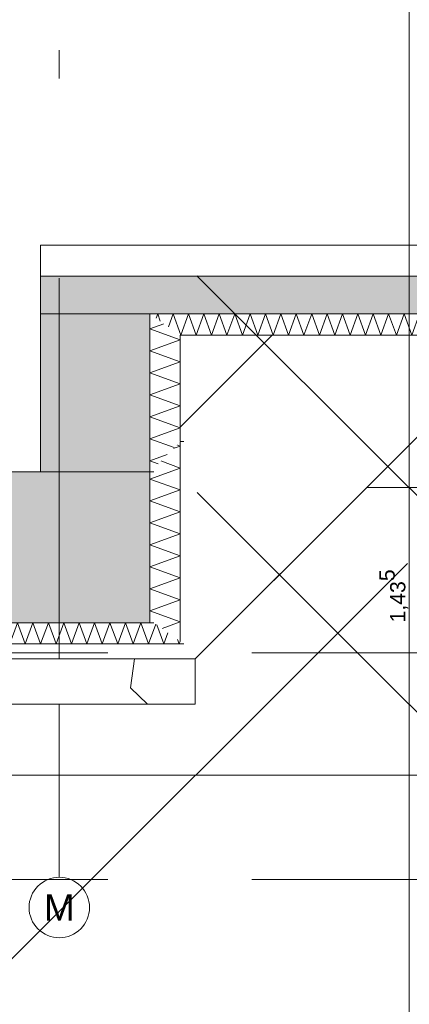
# Model space of a CAD drawing. Header units: metres. Extents: x -3716 to 31, y -1854 to 706.
# Tile 46 of 207: x -1554 to -1521, y -284 to -203. Entities that reach past the tile are written whole.
import ezdxf

# ---------------------------------------------------------------- set-up
doc = ezdxf.new("R2010")
doc.units = ezdxf.units.M
doc.header["$LTSCALE"] = 1.25
doc.header["$PDMODE"] = 1
doc.header["$PDSIZE"] = -2
doc.linetypes.add('ISO-02 Strichlinie', pattern=[3.81, 3.048, -0.762])
doc.linetypes.add('Linienart-53', pattern=[5.291531, 3.175, -1.058062, 0.352704, -0.705764])
doc.layers.get('0').update_dxf_attribs({"lineweight": 25})
for name, color, linetype, lineweight, true_color in [('00 -Bauelemente -Dämmung innen', 7, 'Continuous', 9, 0xff7fe6), ('30 -35 Decken- 0 Decken', 7, 'Continuous', 35, 0x00ee00), ('70 -72 Beschriftung- 1 Beschriftung allgemein', 7, 'Continuous', 9, 0xff6633), ('70 -76 Bemaßung- 2 Allgemein', 7, 'Continuous', 5, 0x6666cc)]:
    doc.layers.add(name, color=color, linetype=linetype, lineweight=lineweight, true_color=true_color)
doc.layers.add('70 -71 Achsen- 1 Gebäudeachsen', color=7, linetype='Linienart-53', lineweight=18)
doc.layers.add('Keine', color=7, linetype='Continuous', lineweight=9)
doc.styles.add('Arial', font='arial.ttf')
doc.dimstyles.new('SIA_DIN1356', dxfattribs={"dimtxt": 1.258608, "dimasz": 2.80603, "dimexe": 2.5, "dimexo": 3.75, "dimgap": 0.625, "dimtad": 1, "dimdec": 3, "dimtxsty": 'Arial', "dimblk": 'VW_SLASH-1', "dimblk1": 'VW_SLASH-1', "dimblk2": 'VW_SLASH-1', "dimcen": 0, "dimdle": 2.5, "dimadec": 3, "dimazin": 0, "dimtfac": 1, "dimtdec": 3, "dimtix": 1, "dimtmove": 0, "dimatfit": 0, "dimldrblk": 'VW_FILLEDARROW-1', "dimfxl": 1, "dimfrac": 2, "dimtolj": 1, "dimarcsym": 0})

# ---------------------------------------------------------------- blocks, each defined once
blk = doc.blocks.new('Gruppe-918')
at = {"color": 255, "linetype": 'Continuous', "lineweight": 5}
blk.add_wipeout([(-98.621, 33.9312), (-98.621, 35.2712), (-98.821, 35.0712), (-98.821, 34.0712)], dxfattribs=at).dxf.layer = '00 -Bauelemente -Dämmung innen'
blk = doc.blocks.new('Gruppe-919')
at = {"layer": '00 -Bauelemente -Dämmung innen', "color": 7, "transparency": 33554687, "flags": 128}
for points in [[(-98.6428, 35.2494), (-98.621, 35.2415), (-98.6677, 35.2245)], [(-98.6428, 35.2494), (-98.621, 35.2415), (-98.6677, 35.2245)], [(-98.7578, 34.027), (-98.621, 34.0768), (-98.821, 34.1496), (-98.621, 34.2224), (-98.821, 34.2952), (-98.621, 34.368), (-98.821, 34.4407), (-98.621, 34.5135), (-98.821, 34.5863), (-98.621, 34.6591), (-98.821, 34.7319), (-98.621, 34.8047), (-98.821, 34.8775), (-98.621, 34.9503), (-98.821, 35.0231), (-98.621, 35.0959), (-98.7495, 35.1427)]]:
    blk.add_lwpolyline(points, dxfattribs=at)
blk = doc.blocks.new('Gruppe-920')
at = {"layer": '00 -Bauelemente -Dämmung innen', "color": 7, "linetype": 'Continuous', "lineweight": 9, "transparency": 33554687}
blk.add_line((-98.821, 35.0712), (-98.821, 34.0712), dxfattribs=at)
blk = doc.blocks.new('Gruppe-921')
at = {"layer": '00 -Bauelemente -Dämmung innen', "color": 7, "linetype": 'Continuous', "lineweight": 9, "transparency": 33554687}
blk.add_line((-98.621, 33.9312), (-98.621, 35.2712), dxfattribs=at)
blk = doc.blocks.new('Gruppe-922')
at = {"layer": '00 -Bauelemente -Dämmung innen', "color": 7, "transparency": 33554687}
for name in ['Gruppe-921', 'Gruppe-920']:
    blk.add_blockref(name, (0, 0), dxfattribs=at)
blk = doc.blocks.new('Gruppe-923')
at = {"layer": '00 -Bauelemente -Dämmung innen', "color": 7}
blk.add_blockref('Gruppe-918', (0, 0), dxfattribs=at)
at = {"layer": '00 -Bauelemente -Dämmung innen', "color": 7, "transparency": 33554687}
for name in ['Gruppe-922', 'Gruppe-919']:
    blk.add_blockref(name, (0, 0), dxfattribs=at)
blk = doc.blocks.new('Gruppe-924')
at = {"layer": '00 -Bauelemente -Dämmung innen', "color": 7, "transparency": 33554687}
blk.add_blockref('Gruppe-923', (0, 0), dxfattribs=at)
at = {"layer": '00 -Bauelemente -Dämmung innen', "color": 0, "flags": 1}
for tag in ['IFC_UUID', 'instanceID', 'prm0_name', 'prm0_type', 'prm0_value', 'prm1_name', 'prm1_type', 'prm1_value', 'prm2_name', 'prm2_type', 'prm2_value', 'prm3_name', 'prm3_type', 'prm3_value', 'prm4_name', 'prm4_type', 'prm4_value', 'prm5_name', 'prm5_type', 'prm5_value', 'prm6_name', 'prm6_type', 'prm6_value']:
    blk.add_attdef(tag, (-98.821, 33.9312), '', height=0.00018, dxfattribs=at)
blk = doc.blocks.new('Gruppe-925')
at = {"layer": '00 -Bauelemente -Dämmung innen', "color": 7, "linetype": 'Continuous', "lineweight": 9, "transparency": 33554687}
blk.add_line((-98.596, 35.2712), (-98.621, 35.2712), dxfattribs=at)
blk = doc.blocks.new('Gruppe-926')
at = {"layer": '00 -Bauelemente -Dämmung innen', "color": 7, "linetype": 'Continuous', "lineweight": 9, "transparency": 33554687}
blk.add_line((-98.821, 35.0712), (-98.796, 35.0712), dxfattribs=at)
blk = doc.blocks.new('Gruppe-927')
at = {"layer": '00 -Bauelemente -Dämmung innen', "color": 7, "transparency": 33554687}
for name in ['Gruppe-925', 'Gruppe-926']:
    blk.add_blockref(name, (0, 0), dxfattribs=at)
blk = doc.blocks.new('Gruppe-928')
at = {"layer": '00 -Bauelemente -Dämmung innen', "color": 7, "transparency": 33554687}
blk.add_blockref('Gruppe-927', (0, 0), dxfattribs=at)
blk = doc.blocks.new('Gruppe-929')
at = {"layer": '00 -Bauelemente -Dämmung innen', "color": 7, "transparency": 33554687}
blk.add_blockref('Gruppe-928', (0, 0), dxfattribs=at)
at = {"layer": '00 -Bauelemente -Dämmung innen', "color": 0, "flags": 1}
for tag in ['IFC_UUID', 'instanceID', 'prm0_name', 'prm0_type', 'prm0_value', 'prm1_name', 'prm1_type', 'prm1_value', 'prm2_name', 'prm2_type', 'prm2_value', 'prm3_name', 'prm3_type', 'prm3_value', 'prm4_name', 'prm4_type', 'prm4_value', 'prm5_name', 'prm5_type', 'prm5_value', 'prm6_name', 'prm6_type', 'prm6_value']:
    blk.add_attdef(tag, (-98.821, 35.0712), '', height=0.00018, dxfattribs=at)
blk = doc.blocks.new('Gruppe-930')
at = {"color": 255, "linetype": 'Continuous', "lineweight": 5}
blk.add_wipeout([(-98.621, 35.2712), (-98.621, 35.9762), (-98.821, 36.1162), (-98.821, 35.0712)], dxfattribs=at).dxf.layer = '00 -Bauelemente -Dämmung innen'
blk = doc.blocks.new('Gruppe-931')
at = {"layer": '00 -Bauelemente -Dämmung innen', "color": 7, "transparency": 33554687, "flags": 128}
for points in [[(-98.7283, 36.0513), (-98.821, 36.0175), (-98.621, 35.9447), (-98.821, 35.8719), (-98.621, 35.7991), (-98.821, 35.7263), (-98.621, 35.6535), (-98.821, 35.5807), (-98.621, 35.508), (-98.821, 35.4352), (-98.621, 35.3624), (-98.821, 35.2896), (-98.6609, 35.2313)], [(-98.7676, 35.1246), (-98.821, 35.144), (-98.7065, 35.1856)]]:
    blk.add_lwpolyline(points, dxfattribs=at)
blk = doc.blocks.new('Gruppe-932')
at = {"layer": '00 -Bauelemente -Dämmung innen', "color": 7, "linetype": 'Continuous', "lineweight": 9, "transparency": 33554687}
blk.add_line((-98.821, 36.1162), (-98.821, 35.0712), dxfattribs=at)
blk = doc.blocks.new('Gruppe-933')
at = {"layer": '00 -Bauelemente -Dämmung innen', "color": 7, "linetype": 'Continuous', "lineweight": 9, "transparency": 33554687}
blk.add_line((-98.621, 35.2712), (-98.621, 35.9762), dxfattribs=at)
blk = doc.blocks.new('Gruppe-934')
at = {"layer": '00 -Bauelemente -Dämmung innen', "color": 7, "transparency": 33554687}
for name in ['Gruppe-932', 'Gruppe-933']:
    blk.add_blockref(name, (0, 0), dxfattribs=at)
blk = doc.blocks.new('Gruppe-935')
at = {"layer": '00 -Bauelemente -Dämmung innen', "color": 7}
blk.add_blockref('Gruppe-930', (0, 0), dxfattribs=at)
at = {"layer": '00 -Bauelemente -Dämmung innen', "color": 7, "transparency": 33554687}
for name in ['Gruppe-934', 'Gruppe-931']:
    blk.add_blockref(name, (0, 0), dxfattribs=at)
blk = doc.blocks.new('Gruppe-936')
at = {"layer": '00 -Bauelemente -Dämmung innen', "color": 7, "transparency": 33554687}
blk.add_blockref('Gruppe-935', (0, 0), dxfattribs=at)
at = {"layer": '00 -Bauelemente -Dämmung innen', "color": 0, "flags": 1}
for tag in ['IFC_UUID', 'instanceID', 'prm0_name', 'prm0_type', 'prm0_value', 'prm1_name', 'prm1_type', 'prm1_value', 'prm2_name', 'prm2_type', 'prm2_value', 'prm3_name', 'prm3_type', 'prm3_value', 'prm4_name', 'prm4_type', 'prm4_value', 'prm5_name', 'prm5_type', 'prm5_value', 'prm6_name', 'prm6_type', 'prm6_value']:
    blk.add_attdef(tag, (-98.821, 35.0712), '', height=0.00018, dxfattribs=at)
blk = doc.blocks.new('Gruppe-937')
at = {"color": 255, "linetype": 'Continuous', "lineweight": 5}
blk.add_wipeout([(-102.296, 33.9312), (-98.596, 33.9312), (-98.796, 34.0712), (-102.096, 34.0712)], dxfattribs=at).dxf.layer = '00 -Bauelemente -Dämmung innen'
blk = doc.blocks.new('Gruppe-938')
at = {"layer": '00 -Bauelemente -Dämmung innen', "color": 7, "transparency": 33554687, "flags": 128}
for points in [[(-102.1336, 34.0449), (-102.0922, 33.9312), (-102.0412, 34.0712), (-101.9903, 33.9312), (-101.9393, 34.0712), (-101.8884, 33.9312), (-101.8374, 34.0712), (-101.7864, 33.9312), (-101.7355, 34.0712), (-101.6845, 33.9312), (-101.6336, 34.0712), (-101.5826, 33.9312), (-101.5317, 34.0712), (-101.4807, 33.9312), (-101.4298, 34.0712), (-101.3788, 33.9312), (-101.3278, 34.0712), (-101.2769, 33.9312), (-101.2259, 34.0712), (-101.175, 33.9312), (-101.124, 34.0712), (-101.0731, 33.9312), (-101.0221, 34.0712), (-100.9711, 33.9312), (-100.9202, 34.0712), (-100.8692, 33.9312), (-100.8183, 34.0712), (-100.7673, 33.9312), (-100.7164, 34.0712), (-100.6654, 33.9312), (-100.6145, 34.0712), (-100.5635, 33.9312), (-100.5125, 34.0712), (-100.4616, 33.9312), (-100.4106, 34.0712), (-100.3597, 33.9312), (-100.3087, 34.0712), (-100.2578, 33.9312), (-100.2068, 34.0712), (-100.1559, 33.9312), (-100.1049, 34.0712), (-100.0539, 33.9312), (-100.003, 34.0712), (-99.952, 33.9312), (-99.9011, 34.0712), (-99.8501, 33.9312), (-99.7992, 34.0712), (-99.7482, 33.9312), (-99.6973, 34.0712), (-99.6463, 33.9312), (-99.5953, 34.0712), (-99.5444, 33.9312), (-99.4934, 34.0712), (-99.4425, 33.9312), (-99.3915, 34.0712), (-99.3406, 33.9312), (-99.2896, 34.0712), (-99.2386, 33.9312), (-99.1877, 34.0712), (-99.1367, 33.9312), (-99.0858, 34.0712), (-99.0348, 33.9312), (-98.9839, 34.0712), (-98.9329, 33.9312), (-98.882, 34.0712), (-98.831, 33.9312), (-98.7833, 34.0623)], [(-98.7021, 34.0054), (-98.7291, 33.9312), (-98.7746, 34.0562)], [(-98.7021, 34.0054), (-98.7291, 33.9312), (-98.7746, 34.0562)], [(-102.1592, 34.0269), (-102.1941, 33.9312), (-102.2148, 33.988)], [(-98.6208, 33.9486), (-98.6272, 33.9312), (-98.6378, 33.9605)], [(-98.6208, 33.9486), (-98.6272, 33.9312), (-98.6378, 33.9605)]]:
    blk.add_lwpolyline(points, dxfattribs=at)
blk = doc.blocks.new('Gruppe-939')
at = {"layer": '00 -Bauelemente -Dämmung innen', "color": 7, "linetype": 'Continuous', "lineweight": 9, "transparency": 33554687}
blk.add_line((-98.796, 34.0712), (-102.096, 34.0712), dxfattribs=at)
blk = doc.blocks.new('Gruppe-940')
at = {"layer": '00 -Bauelemente -Dämmung innen', "color": 7, "linetype": 'Continuous', "lineweight": 9, "transparency": 33554687}
blk.add_line((-102.296, 33.9312), (-98.596, 33.9312), dxfattribs=at)
blk = doc.blocks.new('Gruppe-941')
at = {"layer": '00 -Bauelemente -Dämmung innen', "color": 7, "transparency": 33554687}
for name in ['Gruppe-939', 'Gruppe-940']:
    blk.add_blockref(name, (0, 0), dxfattribs=at)
blk = doc.blocks.new('Gruppe-942')
at = {"layer": '00 -Bauelemente -Dämmung innen', "color": 7}
blk.add_blockref('Gruppe-937', (0, 0), dxfattribs=at)
at = {"layer": '00 -Bauelemente -Dämmung innen', "color": 7, "transparency": 33554687}
for name in ['Gruppe-941', 'Gruppe-938']:
    blk.add_blockref(name, (0, 0), dxfattribs=at)
blk = doc.blocks.new('Gruppe-943')
at = {"layer": '00 -Bauelemente -Dämmung innen', "color": 7, "transparency": 33554687}
blk.add_blockref('Gruppe-942', (0, 0), dxfattribs=at)
at = {"layer": '00 -Bauelemente -Dämmung innen', "color": 0, "flags": 1}
for tag in ['IFC_UUID', 'instanceID', 'prm0_name', 'prm0_type', 'prm0_value', 'prm1_name', 'prm1_type', 'prm1_value', 'prm2_name', 'prm2_type', 'prm2_value', 'prm3_name', 'prm3_type', 'prm3_value', 'prm4_name', 'prm4_type', 'prm4_value', 'prm5_name', 'prm5_type', 'prm5_value', 'prm6_name', 'prm6_type', 'prm6_value']:
    blk.add_attdef(tag, (-102.296, 33.9312), '', height=0.00018, dxfattribs=at)
blk = doc.blocks.new('Gruppe-944')
at = {"color": 255, "linetype": 'Continuous', "lineweight": 5}
blk.add_wipeout([(-98.621, 35.9762), (-94.921, 35.9762), (-94.921, 36.1162), (-98.821, 36.1162)], dxfattribs=at).dxf.layer = '00 -Bauelemente -Dämmung innen'
blk = doc.blocks.new('Gruppe-945')
at = {"layer": '00 -Bauelemente -Dämmung innen', "color": 7, "transparency": 33554687, "flags": 128}
for points in [[(-98.7804, 36.0878), (-98.77, 36.1162), (-98.7526, 36.0683)], [(-94.921, 36.0514), (-94.9484, 35.9762), (-94.9993, 36.1162), (-95.0503, 35.9762), (-95.1012, 36.1162), (-95.1522, 35.9762), (-95.2031, 36.1162), (-95.2541, 35.9762), (-95.305, 36.1162), (-95.356, 35.9762), (-95.407, 36.1162), (-95.4579, 35.9762), (-95.5089, 36.1162), (-95.5598, 35.9762), (-95.6108, 36.1162), (-95.6617, 35.9762), (-95.7127, 36.1162), (-95.7636, 35.9762), (-95.8146, 36.1162), (-95.8656, 35.9762), (-95.9165, 36.1162), (-95.9675, 35.9762), (-96.0184, 36.1162), (-96.0694, 35.9762), (-96.1203, 36.1162), (-96.1713, 35.9762), (-96.2223, 36.1162), (-96.2732, 35.9762), (-96.3242, 36.1162), (-96.3751, 35.9762), (-96.4261, 36.1162), (-96.477, 35.9762), (-96.528, 36.1162), (-96.5789, 35.9762), (-96.6299, 36.1162), (-96.6809, 35.9762), (-96.7318, 36.1162), (-96.7828, 35.9762), (-96.8337, 36.1162), (-96.8847, 35.9762), (-96.9356, 36.1162), (-96.9866, 35.9762), (-97.0375, 36.1162), (-97.0885, 35.9762), (-97.1395, 36.1162), (-97.1904, 35.9762), (-97.2414, 36.1162), (-97.2923, 35.9762), (-97.3433, 36.1162), (-97.3942, 35.9762), (-97.4452, 36.1162), (-97.4961, 35.9762), (-97.5471, 36.1162), (-97.5981, 35.9762), (-97.649, 36.1162), (-97.7, 35.9762), (-97.7509, 36.1162), (-97.8019, 35.9762), (-97.8528, 36.1162), (-97.9038, 35.9762), (-97.9548, 36.1162), (-98.0057, 35.9762), (-98.0567, 36.1162), (-98.1076, 35.9762), (-98.1586, 36.1162), (-98.2095, 35.9762), (-98.2605, 36.1162), (-98.3114, 35.9762), (-98.3624, 36.1162), (-98.4134, 35.9762), (-98.4643, 36.1162), (-98.5153, 35.9762), (-98.5662, 36.1162), (-98.6172, 35.9762), (-98.6681, 36.1162), (-98.6992, 36.0309)]]:
    blk.add_lwpolyline(points, dxfattribs=at)
blk = doc.blocks.new('Gruppe-946')
at = {"layer": '00 -Bauelemente -Dämmung innen', "color": 7, "linetype": 'Continuous', "lineweight": 9, "transparency": 33554687}
blk.add_line((-94.921, 36.1162), (-98.821, 36.1162), dxfattribs=at)
blk = doc.blocks.new('Gruppe-947')
at = {"layer": '00 -Bauelemente -Dämmung innen', "color": 7, "linetype": 'Continuous', "lineweight": 9, "transparency": 33554687}
blk.add_line((-98.621, 35.9762), (-94.921, 35.9762), dxfattribs=at)
blk = doc.blocks.new('Gruppe-948')
at = {"layer": '00 -Bauelemente -Dämmung innen', "color": 7, "transparency": 33554687}
for name in ['Gruppe-946', 'Gruppe-947']:
    blk.add_blockref(name, (0, 0), dxfattribs=at)
blk = doc.blocks.new('Gruppe-949')
at = {"layer": '00 -Bauelemente -Dämmung innen', "color": 7}
blk.add_blockref('Gruppe-944', (0, 0), dxfattribs=at)
at = {"layer": '00 -Bauelemente -Dämmung innen', "color": 7, "transparency": 33554687}
for name in ['Gruppe-948', 'Gruppe-945']:
    blk.add_blockref(name, (0, 0), dxfattribs=at)
blk = doc.blocks.new('Gruppe-950')
at = {"layer": '00 -Bauelemente -Dämmung innen', "color": 7, "transparency": 33554687}
blk.add_blockref('Gruppe-949', (0, 0), dxfattribs=at)
at = {"layer": '00 -Bauelemente -Dämmung innen', "color": 0, "flags": 1}
for tag in ['IFC_UUID', 'instanceID', 'prm0_name', 'prm0_type', 'prm0_value', 'prm1_name', 'prm1_type', 'prm1_value', 'prm2_name', 'prm2_type', 'prm2_value', 'prm3_name', 'prm3_type', 'prm3_value', 'prm4_name', 'prm4_type', 'prm4_value', 'prm5_name', 'prm5_type', 'prm5_value', 'prm6_name', 'prm6_type', 'prm6_value']:
    blk.add_attdef(tag, (-98.821, 35.9762), '', height=0.00018, dxfattribs=at)
blk = doc.blocks.new('Gruppe-1101')
at = {"layer": '70 -71 Achsen- 1 Gebäudeachsen', "transparency": 33554687}
blk.add_line((-99.421, 32.3852), (-99.421, 37.8636), dxfattribs=at)
at = {"color": 255, "transparency": 33554687}
blk.add_wipeout([(-99.421, 31.9852), (-99.4406, 31.9862), (-99.46, 31.9891), (-99.4791, 31.9939), (-99.4975, 32.0005), (-99.5153, 32.0089), (-99.5321, 32.0189), (-99.5479, 32.0306), (-99.5624, 32.0438), (-99.5756, 32.0584), (-99.5873, 32.0741), (-99.5974, 32.091), (-99.6058, 32.1087), (-99.6124, 32.1272), (-99.6172, 32.1462), (-99.62, 32.1656), (-99.621, 32.1852), (-99.62, 32.2048), (-99.6172, 32.2243), (-99.6124, 32.2433), (-99.6058, 32.2618), (-99.5974, 32.2795), (-99.5873, 32.2964), (-99.5756, 32.3121), (-99.5624, 32.3267), (-99.5479, 32.3398), (-99.5321, 32.3515), (-99.5153, 32.3616), (-99.4975, 32.37), (-99.4791, 32.3766), (-99.46, 32.3814), (-99.4406, 32.3843), (-99.421, 32.3852), (-99.4014, 32.3843), (-99.382, 32.3814), (-99.3629, 32.3766), (-99.3445, 32.37), (-99.3267, 32.3616), (-99.3099, 32.3515), (-99.2941, 32.3398), (-99.2796, 32.3267), (-99.2664, 32.3121), (-99.2547, 32.2964), (-99.2446, 32.2795), (-99.2362, 32.2618), (-99.2296, 32.2433), (-99.2248, 32.2243), (-99.222, 32.2048), (-99.221, 32.1852), (-99.222, 32.1656), (-99.2248, 32.1462), (-99.2296, 32.1272), (-99.2362, 32.1087), (-99.2446, 32.091), (-99.2547, 32.0741), (-99.2664, 32.0584), (-99.2796, 32.0438), (-99.2941, 32.0306), (-99.3099, 32.0189), (-99.3267, 32.0089), (-99.3445, 32.0005), (-99.3629, 31.9939), (-99.382, 31.9891), (-99.4014, 31.9862)], dxfattribs=at).dxf.layer = 'Keine'
at = {"layer": 'Keine', "transparency": 33554687, "flags": 128}
blk.add_lwpolyline([(-99.421, 31.9852), (-99.4406, 31.9862), (-99.46, 31.9891), (-99.4791, 31.9939), (-99.4975, 32.0005), (-99.5153, 32.0089), (-99.5321, 32.0189), (-99.5479, 32.0306), (-99.5624, 32.0438), (-99.5756, 32.0584), (-99.5873, 32.0741), (-99.5974, 32.091), (-99.6058, 32.1087), (-99.6124, 32.1272), (-99.6172, 32.1462), (-99.62, 32.1656), (-99.621, 32.1852), (-99.62, 32.2048), (-99.6172, 32.2243), (-99.6124, 32.2433), (-99.6058, 32.2618), (-99.5974, 32.2795), (-99.5873, 32.2964), (-99.5756, 32.3121), (-99.5624, 32.3267), (-99.5479, 32.3398), (-99.5321, 32.3515), (-99.5153, 32.3616), (-99.4975, 32.37), (-99.4791, 32.3766), (-99.46, 32.3814), (-99.4406, 32.3843), (-99.421, 32.3852), (-99.4014, 32.3843), (-99.382, 32.3814), (-99.3629, 32.3766), (-99.3445, 32.37), (-99.3267, 32.3616), (-99.3099, 32.3515), (-99.2941, 32.3398), (-99.2796, 32.3267), (-99.2664, 32.3121), (-99.2547, 32.2964), (-99.2446, 32.2795), (-99.2362, 32.2618), (-99.2296, 32.2433), (-99.2248, 32.2243), (-99.222, 32.2048), (-99.221, 32.1852), (-99.222, 32.1656), (-99.2248, 32.1462), (-99.2296, 32.1272), (-99.2362, 32.1087), (-99.2446, 32.091), (-99.2547, 32.0741), (-99.2664, 32.0584), (-99.2796, 32.0438), (-99.2941, 32.0306), (-99.3099, 32.0189), (-99.3267, 32.0089), (-99.3445, 32.0005), (-99.3629, 31.9939), (-99.382, 31.9891), (-99.4014, 31.9862)], close=True, dxfattribs=at)
at = {"layer": 'Keine', "transparency": 33554687, "insert": (-99.421, 32.1852), "char_height": 0.1762, "attachment_point": 5, "line_spacing_factor": 0.970891, "style": 'Arial'}
blk.add_mtext('M', dxfattribs=at)
blk = doc.blocks.new('Gruppe-1105')
at = {"color": 255, "linetype": 'Continuous', "lineweight": 9}
for points in [[(-49.79599996, 36.57119107), (-99.54599996, 36.57119107), (-99.54599996, 36.36619107), (-49.79599996, 36.36619107)], [(-101.94599996, 35.27119107), (-102.29599996, 35.27119107), (-102.29599996, 33.93119107), (-98.62099996, 33.93119107), (-98.62099996, 35.27119107), (-98.62099996, 35.97619107), (-94.92099996, 35.97619107), (-94.92099996, 35.90619107), (-96.44599996, 35.90619107), (-98.52099996, 33.83119107), (-102.39599996, 33.83119107), (-104.47099996, 35.90619107), (-105.92099996, 35.90619107), (-105.92099996, 35.97619107), (-101.94599996, 35.97619107)]]:
    blk.add_wipeout(points, dxfattribs=at).dxf.layer = '30 -35 Decken- 0 Decken'
at = {"layer": '30 -35 Decken- 0 Decken', "linetype": 'Continuous', "lineweight": 9}
h = blk.add_hatch(dxfattribs=at)
h.set_pattern_fill('5_Beton unbewehrt', style=0, pattern_type=2)
h.set_pattern_definition([(-135, (0, 0), (0.883883, -0.883883), [2.12132, -1.414214])])
h.paths.add_polyline_path([(-101.94599996, 35.27119107), (-102.29599996, 35.27119107), (-102.29599996, 33.93119107), (-98.62099996, 33.93119107), (-98.62099996, 35.27119107), (-98.62099996, 35.97619107), (-94.92099996, 35.97619107), (-94.92099996, 35.90619107), (-96.44599996, 35.90619107), (-98.52099996, 33.83119107), (-102.39599996, 33.83119107), (-104.47099996, 35.90619107), (-105.92099996, 35.90619107), (-105.92099996, 35.97619107), (-101.94599996, 35.97619107)])
at = {"layer": '30 -35 Decken- 0 Decken', "color": 7, "linetype": 'Continuous', "lineweight": 9, "flags": 128}
for points in [[(-49.79599996, 36.57119107), (-99.54599996, 36.57119107), (-99.54599996, 36.36619107), (-49.79599996, 36.36619107)], [(-101.94599996, 35.27119107), (-102.29599996, 35.27119107), (-102.29599996, 33.93119107), (-98.62099996, 33.93119107), (-98.62099996, 35.27119107), (-98.62099996, 35.97619107), (-94.92099996, 35.97619107), (-94.92099996, 35.90619107), (-96.44599996, 35.90619107), (-98.52099996, 33.83119107), (-102.39599996, 33.83119107), (-104.47099996, 35.90619107), (-105.92099996, 35.90619107), (-105.92099996, 35.97619107), (-101.94599996, 35.97619107)]]:
    blk.add_lwpolyline(points, close=True, dxfattribs=at)
at = {"layer": '00 -Bauelemente -Dämmung innen', "color": 7}
blk.add_blockref('Gruppe-924', (0, 0), dxfattribs=at)
for name in ['Gruppe-929', 'Gruppe-943']:
    blk.add_blockref(name, (0, 0), dxfattribs=at)
blk.add_blockref('Gruppe-936', (0, 0), dxfattribs=at)
blk.add_blockref('Gruppe-950', (0, 0), dxfattribs=at)
at = {"color": 255, "linetype": 'Continuous', "lineweight": 9}
blk.add_wipeout([(-167.72099996, 35.36619107), (-167.72099996, 36.01619107), (-165.69599318, 36.01619107), (-165.69599318, 35.91619107), (-164.29599996, 35.91619107), (-164.29599996, 35.07119107), (-164.62599996, 35.07119107), (-164.62599996, 34.07119107), (-161.56599996, 34.07119107), (-161.56599996, 35.07119107), (-161.89599996, 35.07119107), (-161.89599996, 36.11619107), (-160.82099996, 36.11619107), (-160.82099996, 35.36619107), (-159.62099996, 35.36619107), (-159.62099996, 36.11619107), (-153.72099996, 36.11619107), (-153.72099996, 35.36619107), (-151.52099996, 35.36619107), (-151.52099996, 36.11619107), (-146.12099996, 36.11619107), (-146.12099996, 35.36619107), (-143.92099996, 35.36619107), (-143.92099996, 36.11619107), (-138.52099996, 36.11619107), (-138.52099996, 35.36619107), (-136.32099996, 35.36619107), (-136.32099996, 36.11619107), (-130.92099996, 36.11619107), (-130.92099996, 35.36619107), (-128.72099996, 35.36619107), (-128.72099996, 36.11619107), (-123.32099996, 36.11619107), (-123.32099996, 35.36619107), (-121.12099996, 35.36619107), (-121.12099996, 36.11619107), (-115.72099996, 36.11619107), (-115.72099996, 35.36619107), (-113.52099996, 35.36619107), (-113.52099996, 36.11619107), (-108.12099996, 36.11619107), (-108.12099996, 35.36619107), (-105.92099996, 35.36619107), (-105.92099996, 36.11619107), (-101.74599996, 36.11619107), (-101.74599996, 35.07119107), (-102.09599996, 35.07119107), (-102.09599996, 34.07119107), (-98.82099996, 34.07119107), (-98.82099996, 36.11619107), (-94.92099996, 36.11619107), (-94.92099996, 35.36619107), (-93.72099996, 35.36619107), (-93.72099996, 36.11619107), (-92.67099996, 36.11619107), (-92.67099996, 35.36619107), (-89.67099996, 35.36619107), (-89.67099996, 36.11619107), (-84.42099996, 36.11619107), (-84.42099996, 35.36619107), (-80.75599996, 35.36619107), (-80.75599996, 36.11619107), (-76.34599996, 36.11619107), (-76.34599996, 36.01619107), (-75.42099996, 36.01619107), (-75.42099996, 35.36619107), (-73.92099996, 35.36619107), (-73.92099996, 36.01619107), (-68.62099996, 36.01619107), (-68.62099996, 35.36619107), (-64.22099996, 35.36619107), (-64.22099996, 36.01619107), (-60.37099996, 36.01619107), (-60.37099996, 35.36619107), (-55.97099996, 35.36619107), (-55.97099996, 36.01619107), (-50.19599996, 36.01619107), (-50.19599996, 34.55619107), (-29.02099996, 34.55619107), (-29.02099996, 36.01619107), (-26.37099996, 36.01619107), (-26.37099996, 35.91619107), (-25.92099996, 35.91619107), (-25.92099996, 35.36619107), (-24.42099996, 35.36619107), (-24.42099996, 36.11619107), (-24.97099996, 36.11619107), (-24.97099996, 36.36619107), (-29.42099996, 36.36619107), (-29.42099996, 35.15619107), (-49.79599996, 35.15619107), (-49.79599996, 36.36619107), (-99.54599996, 36.36619107), (-99.54599996, 35.07119107), (-101.34599996, 35.07119107), (-101.34599996, 36.36619107), (-162.29599996, 36.36619107), (-162.29599996, 35.07119107), (-163.89599996, 35.07119107), (-163.89599996, 36.36619107), (-168.02099996, 36.36619107), (-168.02099996, 35.36619107)], dxfattribs=at).dxf.layer = '30 -35 Decken- 0 Decken'
at = {"layer": '30 -35 Decken- 0 Decken', "linetype": 'Continuous', "lineweight": 9}
h = blk.add_hatch(dxfattribs=at)
h.set_pattern_fill('Stahlbeton1  SRF', style=0, pattern_type=2)
h.set_pattern_definition([(45, (0, 0), (0.07071068, -0.07071068), []), (45, (0.03536, -0.03536), (0.07071068, -0.07071068), [0.075, -0.05])])
h.paths.add_polyline_path([(-167.72099996, 35.36619107), (-167.72099996, 36.01619107), (-165.69599318, 36.01619107), (-165.69599318, 35.91619107), (-164.29599996, 35.91619107), (-164.29599996, 35.07119107), (-164.62599996, 35.07119107), (-164.62599996, 34.07119107), (-161.56599996, 34.07119107), (-161.56599996, 35.07119107), (-161.89599996, 35.07119107), (-161.89599996, 36.11619107), (-160.82099996, 36.11619107), (-160.82099996, 35.36619107), (-159.62099996, 35.36619107), (-159.62099996, 36.11619107), (-153.72099996, 36.11619107), (-153.72099996, 35.36619107), (-151.52099996, 35.36619107), (-151.52099996, 36.11619107), (-146.12099996, 36.11619107), (-146.12099996, 35.36619107), (-143.92099996, 35.36619107), (-143.92099996, 36.11619107), (-138.52099996, 36.11619107), (-138.52099996, 35.36619107), (-136.32099996, 35.36619107), (-136.32099996, 36.11619107), (-130.92099996, 36.11619107), (-130.92099996, 35.36619107), (-128.72099996, 35.36619107), (-128.72099996, 36.11619107), (-123.32099996, 36.11619107), (-123.32099996, 35.36619107), (-121.12099996, 35.36619107), (-121.12099996, 36.11619107), (-115.72099996, 36.11619107), (-115.72099996, 35.36619107), (-113.52099996, 35.36619107), (-113.52099996, 36.11619107), (-108.12099996, 36.11619107), (-108.12099996, 35.36619107), (-105.92099996, 35.36619107), (-105.92099996, 36.11619107), (-101.74599996, 36.11619107), (-101.74599996, 35.07119107), (-102.09599996, 35.07119107), (-102.09599996, 34.07119107), (-98.82099996, 34.07119107), (-98.82099996, 36.11619107), (-94.92099996, 36.11619107), (-94.92099996, 35.36619107), (-93.72099996, 35.36619107), (-93.72099996, 36.11619107), (-92.67099996, 36.11619107), (-92.67099996, 35.36619107), (-89.67099996, 35.36619107), (-89.67099996, 36.11619107), (-84.42099996, 36.11619107), (-84.42099996, 35.36619107), (-80.75599996, 35.36619107), (-80.75599996, 36.11619107), (-76.34599996, 36.11619107), (-76.34599996, 36.01619107), (-75.42099996, 36.01619107), (-75.42099996, 35.36619107), (-73.92099996, 35.36619107), (-73.92099996, 36.01619107), (-68.62099996, 36.01619107), (-68.62099996, 35.36619107), (-64.22099996, 35.36619107), (-64.22099996, 36.01619107), (-60.37099996, 36.01619107), (-60.37099996, 35.36619107), (-55.97099996, 35.36619107), (-55.97099996, 36.01619107), (-50.19599996, 36.01619107), (-50.19599996, 34.55619107), (-29.02099996, 34.55619107), (-29.02099996, 36.01619107), (-26.37099996, 36.01619107), (-26.37099996, 35.91619107), (-25.92099996, 35.91619107), (-25.92099996, 35.36619107), (-24.42099996, 35.36619107), (-24.42099996, 36.11619107), (-24.97099996, 36.11619107), (-24.97099996, 36.36619107), (-29.42099996, 36.36619107), (-29.42099996, 35.15619107), (-49.79599996, 35.15619107), (-49.79599996, 36.36619107), (-99.54599996, 36.36619107), (-99.54599996, 35.07119107), (-101.34599996, 35.07119107), (-101.34599996, 36.36619107), (-162.29599996, 36.36619107), (-162.29599996, 35.07119107), (-163.89599996, 35.07119107), (-163.89599996, 36.36619107), (-168.02099996, 36.36619107), (-168.02099996, 35.36619107)])
at = {"layer": '30 -35 Decken- 0 Decken', "color": 7, "linetype": 'Continuous', "lineweight": 9}
for p, q in [((-98.82099996, 36.11619107), (-99.54599996, 36.11619107)), ((-98.82099996, 35.07119107), (-99.54599996, 35.07119107))]:
    blk.add_line(p, q, dxfattribs=at)
at = {"layer": '30 -35 Decken- 0 Decken', "color": 7, "linetype": 'Continuous', "lineweight": 9, "flags": 128}
for points in [[(-105.92099996, 36.11619107), (-101.74599996, 36.11619107), (-101.74599996, 35.07119107), (-102.09599996, 35.07119107), (-102.09599996, 34.07119107), (-98.82099996, 34.07119107), (-98.82099996, 36.11619107), (-94.92099996, 36.11619107), (-94.92099996, 35.36619107), (-93.72099996, 35.36619107), (-93.72099996, 36.11619107), (-92.67099996, 36.11619107), (-92.67099996, 35.36619107), (-89.67099996, 35.36619107), (-89.67099996, 36.11619107), (-84.42099996, 36.11619107), (-84.42099996, 35.36619107), (-80.75599996, 35.36619107)], [(-49.79599996, 36.36619107), (-99.54599996, 36.36619107), (-99.54599996, 35.07119107), (-101.34599996, 35.07119107), (-101.34599996, 36.36619107), (-162.29599996, 36.36619107)]]:
    blk.add_lwpolyline(points, dxfattribs=at)
at = {"layer": '70 -71 Achsen- 1 Gebäudeachsen', "color": 7, "transparency": 33554687}
blk.add_blockref('Gruppe-1101', (0, 0), dxfattribs=at)
blk = doc.blocks.new('_FU_2D LP9 (3D)')
at = {"layer": '30 -35 Decken- 0 Decken', "color": 7}
blk.add_blockref('Gruppe-1105', (0, 0), dxfattribs=at)
at = {"layer": '70 -72 Beschriftung- 1 Beschriftung allgemein', "linetype": 'ISO-02 Strichlinie'}
for p, q in [((-183.8724, 33.8712), (1.1339, 33.8712)), ((-183.8724, 32.3712), (1.1339, 32.3712))]:
    blk.add_line(p, q, dxfattribs=at)
blk = doc.blocks.new('Gruppe-1114')
at = {"color": 255, "linetype": 'Continuous', "lineweight": 9}
blk.add_wipeout([(-102.396, 33.8312), (-98.521, 33.8312), (-98.521, 33.5312), (-102.396, 33.5312)], dxfattribs=at).dxf.layer = '30 -35 Decken- 0 Decken'
at = {"layer": '30 -35 Decken- 0 Decken', "linetype": 'Continuous', "lineweight": 9}
h = blk.add_hatch(dxfattribs=at)
h.set_pattern_fill('Mörtel_Putz sehr fein SRF', style=0, pattern_type=2)
h.set_pattern_definition([(19.983, (0, 0), (3.0513, -2.96883), [0.19305, -3.66798]), (-13.8697, (0.1815, 0.066), (3.0513, -2.96883), [0.34402, -6.53646]), (-44.215, (0.5155, -0.0165), (-0.57727, -4.28831), [0.21286, -4.04441]), (-97.6668, (0.668, -0.165), (-3.62857, -1.31948), [0.21635, -4.11064]), (-160.017, (0.639, -0.3794), (-6.67987, 1.64935), [0.19305, -3.66798]), (166.1303, (0.4577, -0.4453), (-9.73117, 4.61818), [0.34402, -6.53646]), (135.785, (0.1237, -0.363), (0.57727, 4.28831), [0.21286, -4.04441]), (82.3332, (-0.029, -0.2145), (3.62857, 1.31948), [0.21635, -4.11064]), (-110.556, (-1.1957, 1.773), (4.232, -2.40967), [0.17615, -4.14553]), (-67.1952, (-1.2576, 1.608), (4.23201, -2.40967), [0.28547, -6.7182]), (-29.657, (-1.147, 1.345), (5.74945, 1.63685), [0.1985, -4.67145]), (15.8914, (-0.9746, 1.2468), (1.51744, 4.04652), [0.24366, -5.73426]), (69.444, (-0.74, 1.3135), (-4.232, 2.40967), [0.17615, -4.14553]), (112.8048, (-0.6783, 1.4784), (-1.517445, -4.04652), [0.28547, -6.7182]), (150.343, (-0.789, 1.7415), (-1.51744, -4.04652), [0.1985, -4.67145]), (-164.1086, (-0.9614, 1.8398), (-4.23201, 2.40967), [0.24366, -5.73426]), (-136.779, (0.742, -1.897), (2.8039, -7.00974), [0.18786, -9.2051]), (-68.199, (0.605, -2.025), (9.6487, -0.5773), [0.151, -7.3987]), (-3.424, (0.6614, -2.166), (6.8448, 6.43247), [0.1933, -9.47264]), (43.221, (0.8544, -2.177), (-2.8039, 7.00974), [0.18786, -9.2051]), (111.801, (0.991, -2.0485), (-9.6487, 0.5773), [0.151, -7.3987]), (176.576, (0.935, -1.908), (-6.8448, -6.43247), [0.1933, -9.47264]), (142.0458, (-1.1546, -1.1546), (-0.65974, -4.04091), [0.26147, -4.96791]), (80.7274, (-1.3606, -0.994), (-4.78312, -0.82468), [0.20472, -3.88969]), (41.7948, (-1.3278, -0.7917), (-4.783117, -0.824675), [0.36503, -6.93556]), (9.7824, (-1.0555, -0.5485), (-4.12338, 3.21623), [0.24268, -4.611]), (-37.9542, (-0.8165, -0.5072), (0.65974, 4.04091), [0.26147, -4.96791]), (-99.2726, (-0.6102, -0.668), (5.44286, 4.86558), [0.40944, -3.68497]), (-170.2176, (-0.6763, -1.072), (4.12338, -3.21623), [0.48537, -4.36832])])
h.paths.add_polyline_path([(-102.396, 33.8312), (-98.521, 33.8312), (-98.521, 33.5312), (-102.396, 33.5312)])
at = {"layer": '30 -35 Decken- 0 Decken', "color": 7, "linetype": 'Continuous', "lineweight": 9, "flags": 128}
blk.add_lwpolyline([(-102.396, 33.8312), (-98.521, 33.8312), (-98.521, 33.5312), (-102.396, 33.5312)], close=True, dxfattribs=at)
blk = doc.blocks.new('VW_SLASH-1')
at = {"color": 0, "linetype": 'ByBlock', "lineweight": -2, "transparency": 16777216}
blk.add_line((0.8909, 0), (-1, 0), dxfattribs=at)
at = {"color": 0, "lineweight": 20, "transparency": 16777216, "flags": 128}
blk.add_lwpolyline([(0.5001, 0.5001), (-0.5001, -0.5001)], dxfattribs=at)
blk = doc.blocks.new('*D1516')
at = {"layer": '70 -76 Bemaßung- 2 Allgemein', "color": 0, "lineweight": -2}
for p, q in [((-105.202, 33.0612), (-108.0081, 33.0612)), ((-98.521, 33.0612), (-102.396, 33.0612)), ((-95.715, 33.0612), (-92.9089, 33.0612)), ((-102.396, 29.7812), (-102.396, 30.5612)), ((-98.521, 29.7812), (-98.521, 30.5612))]:
    blk.add_line(p, q, dxfattribs=at)
at = {"layer": 'Defpoints', "color": 0}
for p in [(-102.396, 33.5312), (-98.521, 33.5312), (-102.396, 33.0612)]:
    blk.add_point(p, dxfattribs=at)
at = {"layer": '70 -76 Bemaßung- 2 Allgemein', "color": 0, "lineweight": -2, "xscale": 2.8060302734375, "yscale": 2.8060302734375, "zscale": 2.8060302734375}
blk.add_blockref('VW_SLASH-1', (-102.396, 33.0612), dxfattribs=at)
at = {"layer": '70 -76 Bemaßung- 2 Allgemein', "color": 0, "lineweight": -2, "xscale": 2.8060302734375, "yscale": 2.8060302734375, "zscale": 2.8060302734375, "rotation": 180}
blk.add_blockref('VW_SLASH-1', (-98.521, 33.0612), dxfattribs=at)
at = {"layer": '70 -76 Bemaßung- 2 Allgemein', "color": 0, "insert": (-100.4585, 33.1634), "char_height": 0.100689, "attachment_point": 5, "style": 'Arial'}
blk.add_mtext('\\A1;3,87\\S5^ ;', dxfattribs=at)
blk = doc.blocks.new('VW_FILLEDARROW-1')
at = {"linetype": 'Continuous', "lineweight": 0, "transparency": 16777216}
blk.add_hatch(color=0, dxfattribs=at).paths.add_polyline_path([(-1.4144, 0.379), (0, 0), (-1.4144, -0.379)])
at = {"color": 0, "lineweight": 5, "transparency": 16777216, "flags": 128}
blk.add_lwpolyline([(-1.4144, 0.379), (0, 0), (-1.4144, -0.379)], close=True, dxfattribs=at)
blk = doc.blocks.new('*D1517')
at = {"layer": '70 -76 Bemaßung- 2 Allgemein', "color": 0, "lineweight": -2}
for p, q in [((-54.792, 33.0612), (-95.715, 33.0612)), ((-51.986, 31.2162), (-51.986, 30.5612)), ((-98.521, 29.7812), (-98.521, 30.5612))]:
    blk.add_line(p, q, dxfattribs=at)
at = {"layer": 'Defpoints', "color": 0}
for p in [(-51.986, 34.9662), (-98.521, 33.5312), (-98.521, 33.0612)]:
    blk.add_point(p, dxfattribs=at)
at = {"layer": '70 -76 Bemaßung- 2 Allgemein', "color": 0, "lineweight": -2, "xscale": 2.8060302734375, "yscale": 2.8060302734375, "zscale": 2.8060302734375, "rotation": 180}
blk.add_blockref('VW_SLASH-1', (-98.521, 33.0612), dxfattribs=at)
at = {"layer": '70 -76 Bemaßung- 2 Allgemein', "color": 0, "lineweight": -2, "xscale": 2.8060302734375, "yscale": 2.8060302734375, "zscale": 2.8060302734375}
blk.add_blockref('VW_SLASH-1', (-51.986, 33.0612), dxfattribs=at)
at = {"layer": '70 -76 Bemaßung- 2 Allgemein', "color": 0, "insert": (-75.2535, 33.1634), "char_height": 0.100689, "attachment_point": 5, "style": 'Arial'}
blk.add_mtext('\\A1;46,53\\S5^ ;', dxfattribs=at)
blk = doc.blocks.new('*D1533')
at = {"layer": '70 -76 Bemaßung- 2 Allgemein', "color": 0, "lineweight": -2}
for p, q in [((-97.105, 37.7722), (-97.105, 40.5783)), ((-97.105, 33.5312), (-97.105, 34.9662)), ((-93.636, 34.9662), (-94.605, 34.9662)), ((-94.771, 33.5312), (-94.605, 33.5312)), ((-97.105, 30.7252), (-97.105, 27.9191))]:
    blk.add_line(p, q, dxfattribs=at)
at = {"layer": 'Defpoints', "color": 0}
for p in [(-97.386, 34.9662), (-97.105, 34.9662), (-98.521, 33.5312)]:
    blk.add_point(p, dxfattribs=at)
at = {"layer": '70 -76 Bemaßung- 2 Allgemein', "color": 0, "lineweight": -2, "xscale": 2.8060302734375, "yscale": 2.8060302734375, "zscale": 2.8060302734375}
for p, rotation in [((-97.105, 34.9662), 270), ((-97.105, 33.5312), 90)]:
    blk.add_blockref('VW_SLASH-1', p, dxfattribs=dict(at, rotation=rotation))
at = {"layer": '70 -76 Bemaßung- 2 Allgemein', "color": 0, "insert": (-97.2072, 34.2487), "char_height": 0.100689, "attachment_point": 5, "rotation": 90, "style": 'Arial'}
blk.add_mtext('\\A1;1,43\\S5^ ;', dxfattribs=at)
blk = doc.blocks.new('Gruppe-1118')
at = {"layer": '70 -76 Bemaßung- 2 Allgemein'}
for base, p1, p2, text, picture, middle in [((-98.52099996, 33.06119107), (-51.98599996, 34.96619107), (-98.52099996, 33.53119107), '46,53\\S5^ ;', '*D1517', (-75.25349996, 33.16338571)), ((-102.39599996, 33.06119107), (-98.52099996, 33.53119107), (-102.39599996, 33.53119107), '3,87\\S5^ ;', '*D1516', (-100.45849996, 33.16338571))]:
    dim = blk.add_linear_dim(base=base, p1=p1, p2=p2, text=text, dimstyle='SIA_DIN1356', override={"dimtxt": 0.100689, "dimgap": 0.025, "dimdec": 8, "dimpost": '<>', "dimtxsty": 'Arial', "dimtmove": 2}, dxfattribs=at)
    dim.commit()
    dim.dimension.update_dxf_attribs({"geometry": picture, "text_midpoint": middle})
blk = doc.blocks.new('_Feinplanum 2D-6 (3D)')
at = {"layer": '70 -72 Beschriftung- 1 Beschriftung allgemein', "linetype": 'ISO-02 Strichlinie'}
blk.add_line((-183.87242454, 32.37119107), (1.13388679, 32.37119107), dxfattribs=at)
at = {"layer": '30 -35 Decken- 0 Decken', "color": 7}
blk.add_blockref('Gruppe-1114', (0, 0), dxfattribs=at)
at = {"layer": '30 -35 Decken- 0 Decken', "color": 7, "linetype": 'Continuous', "lineweight": 9}
for p, q in [((-98.52099996, 33.83119107), (-97.38599996, 34.96619107)), ((-51.08599996, 34.96619107), (-97.38599996, 34.96619107)), ((-98.52099996, 33.53119107), (-98.52099996, 33.83119107))]:
    blk.add_line(p, q, dxfattribs=at)
at = {"layer": '70 -72 Beschriftung- 1 Beschriftung allgemein', "linetype": 'ISO-02 Strichlinie'}
blk.add_line((-183.87242454, 33.87119107), (1.13388679, 33.87119107), dxfattribs=at)
at = {"layer": '70 -76 Bemaßung- 2 Allgemein'}
blk.add_blockref('Gruppe-1118', (0, 0), dxfattribs=at)
dim = blk.add_linear_dim(base=(-97.105, 34.96619107), p1=(-98.52099996, 33.53119107), p2=(-97.38599996, 34.96619107), angle=270, text='1,43\\S5^ ;', dimstyle='SIA_DIN1356', override={"dimtxt": 0.100689, "dimgap": 0.025, "dimdec": 8, "dimpost": '<>', "dimtxsty": 'Arial', "dimtmove": 2}, dxfattribs=at)
dim.commit()
dim.dimension.update_dxf_attribs({"geometry": '*D1533', "text_midpoint": (-97.20719464, 34.24869107)})

msp = doc.modelspace()

# ---------------------------------------------------------------- block references
at = {"layer": 'Keine', "color": 1, "xscale": 12.5, "yscale": 12.5, "zscale": 12.5}
msp.add_blockref('_FU_2D LP9 (3D)', (-307.659, -678.788), dxfattribs=at)

# ---------------------------------------------------------------- next in the draw order: block references
msp.add_blockref('_Feinplanum 2D-6 (3D)', (-307.659, -678.788), dxfattribs=at)

doc.saveas('drawing.dxf')
